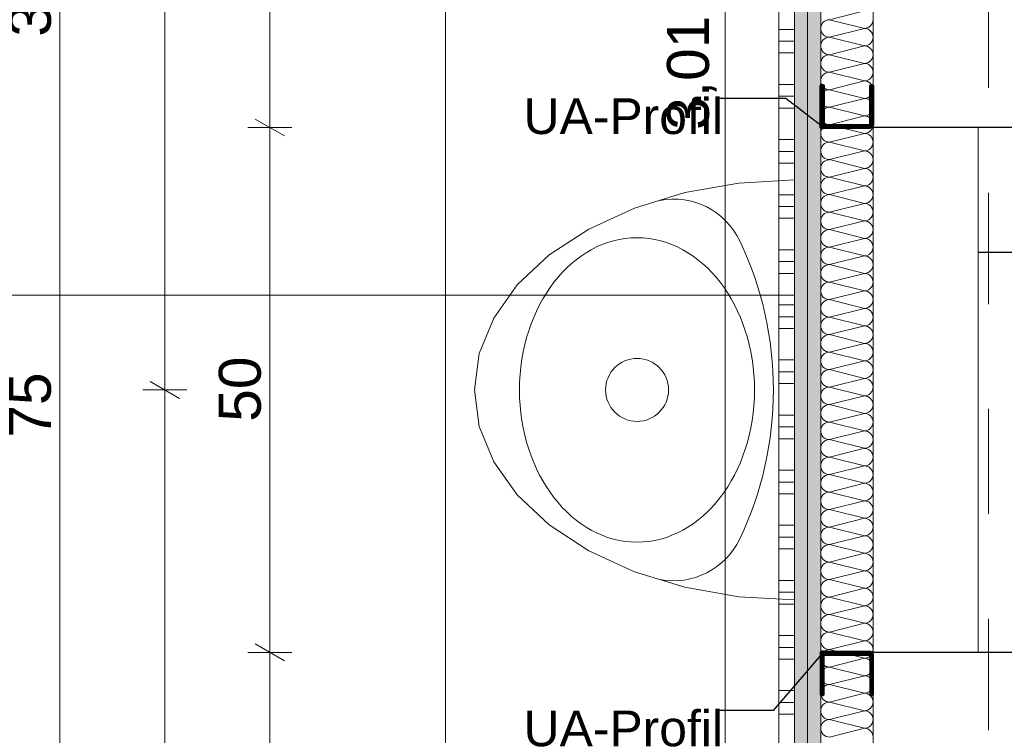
# Model space of a CAD drawing. Header units: metres. Extents: x -3.5 to 65.3, y -10.9 to 16.7.
# Tile 119 of 213: x 42.8 to 43.7, y 1.6 to 2.3. Entities that reach past the tile are written whole.
import ezdxf

# ---------------------------------------------------------------- set-up
doc = ezdxf.new("R2010")
doc.units = ezdxf.units.M
doc.header["$MEASUREMENT"] = 0
for name, pattern in [('DASHED', [0.015, 0.007, -0.008]), ('Strichlinie doppelt', [0.218722, 0.105833, -0.042333, 0.028222, -0.042333]), ('Wipeout_Contour', [1, 0, -1])]:
    doc.linetypes.add(name, pattern=pattern)
for name, color, linetype in [('102 - Bemaßung_ Beschriftung.Detail_ Ausschnitt', 7, 'Continuous'), ('451 - Universal.Achsen Raster', 7, 'Continuous'), ('654 - Abdeckung.Wand Belag', 7, 'Continuous'), ('660 - Unterkonstruktion.Trockenbau', 7, 'Continuous'), ('Neubau_102 - Bemaßung_ Beschriftung.Detail_ Ausschnitt', 7, 'Continuous'), ('Neubau_606 - Struktur.Wand Innen Ausbau', 7, 'Continuous'), ('Neubau_650 - Abdeckung.Fußboden Aufbau', 7, 'Continuous'), ('Neubau_702 - Einrichtung.Möbel Sanitär', 7, 'Continuous'), ('Neubau_802 - HKLSE.Sanitär', 7, 'Continuous')]:
    doc.layers.add(name, color=color, linetype=linetype)
doc.styles.add('ERSTELLTER_STIL_1', font='txt')
doc.dimstyles.new('ERSTELLTER_STIL__1', dxfattribs={"dimtxt": 0.04, "dimasz": 0.02128, "dimexe": 0.18, "dimexo": 0.0625, "dimgap": 0, "dimtad": 1, "dimtih": 1, "dimtoh": 1, "dimzin": 0, "dimdsep": 46, "dimtxsty": 'ERSTELLTER_STIL_1', "dimblk": 'ARROWHEAD_2', "dimblk1": 'ARROWHEAD_2', "dimblk2": 'ARROWHEAD_2', "dimcen": 0.09, "dimse1": 1, "dimse2": 1, "dimclrd": 7, "dimclre": 7, "dimclrt": 7, "dimazin": 0, "dimtfac": 1, "dimtdec": 4, "dimtmove": 0, "dimatfit": 3, "dimfxl": 1, "dimtolj": 1, "dimtzin": 0, "dimarcsym": 0})
doc.dimstyles.new('ERSTELLTER_STIL__2', dxfattribs={"dimtxt": 0.04, "dimasz": 0.02128, "dimexe": 0.18, "dimexo": 0.0625, "dimgap": 0, "dimtad": 1, "dimtih": 1, "dimtoh": 1, "dimzin": 0, "dimdsep": 46, "dimtxsty": 'ERSTELLTER_STIL_1', "dimblk": 'ARROWHEAD_2', "dimblk1": 'ARROWHEAD_2', "dimblk2": 'ARROWHEAD_2', "dimcen": 0.09, "dimse1": 1, "dimse2": 1, "dimclrd": 7, "dimclre": 7, "dimclrt": 7, "dimazin": 0, "dimtfac": 1, "dimtdec": 4, "dimtmove": 2, "dimatfit": 3, "dimfxl": 1, "dimtolj": 1, "dimtzin": 0, "dimarcsym": 0})
doc.dimstyles.new('ERSTELLTER_STIL__3', dxfattribs={"dimtxt": 0.04, "dimasz": 0.02128, "dimexe": 0.18, "dimexo": 0.0625, "dimgap": 0, "dimtad": 1, "dimzin": 0, "dimdsep": 46, "dimtxsty": 'ERSTELLTER_STIL_1', "dimblk": 'ARROWHEAD_2', "dimblk1": 'ARROWHEAD_2', "dimblk2": 'ARROWHEAD_2', "dimcen": 0.09, "dimse1": 1, "dimse2": 1, "dimclrd": 7, "dimclre": 7, "dimclrt": 7, "dimazin": 0, "dimtfac": 1, "dimtdec": 4, "dimtmove": 0, "dimatfit": 3, "dimfxl": 1, "dimtolj": 1, "dimtzin": 0, "dimarcsym": 0})
doc.dimstyles.new('ERSTELLTER_STIL__5', dxfattribs={"dimtxt": 0.04, "dimasz": 0.02128, "dimexe": 0.18, "dimexo": 0.0625, "dimgap": 0, "dimtad": 1, "dimtih": 1, "dimtoh": 1, "dimzin": 0, "dimdsep": 46, "dimtxsty": 'ERSTELLTER_STIL_1', "dimblk": 'ARROWHEAD_2', "dimblk1": 'ARROWHEAD_2', "dimblk2": 'ARROWHEAD_2', "dimcen": 0.09, "dimclrd": 7, "dimclre": 7, "dimclrt": 7, "dimazin": 0, "dimtfac": 1, "dimtdec": 4, "dimtmove": 0, "dimatfit": 3, "dimfxl": 1, "dimtolj": 1, "dimtzin": 0, "dimarcsym": 0})
doc.dimstyles.new('ERSTELLTER_STIL__6', dxfattribs={"dimtxt": 0.04, "dimasz": 0.02128, "dimexe": 0.18, "dimexo": 0.0625, "dimgap": 0, "dimtad": 1, "dimzin": 0, "dimdsep": 46, "dimtxsty": 'ERSTELLTER_STIL_1', "dimblk": 'ARROWHEAD_2', "dimblk1": 'ARROWHEAD_2', "dimblk2": 'ARROWHEAD_2', "dimcen": 0.09, "dimclrd": 7, "dimclre": 7, "dimclrt": 7, "dimazin": 0, "dimtfac": 1, "dimtdec": 4, "dimtmove": 0, "dimatfit": 3, "dimfxl": 1, "dimtolj": 1, "dimtzin": 0, "dimarcsym": 0})
doc.dimstyles.new('ERSTELLTER_STIL__8', dxfattribs={"dimtxt": 0.18, "dimasz": 0.010944, "dimexe": 0.18, "dimexo": 0.0625, "dimgap": 0, "dimtad": 0, "dimtih": 1, "dimtoh": 1, "dimdec": 4, "dimzin": 0, "dimdsep": 46, "dimcen": 0.09, "dimadec": 0, "dimazin": 0, "dimtfac": 1, "dimtdec": 4, "dimtmove": 0, "dimatfit": 3, "dimldrblk": 'ARROWHEAD_11', "dimfxl": 1, "dimtolj": 1, "dimtzin": 0, "dimarcsym": 0})
pattern_1 = [(45, (0, 0), (-0.0070710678, 0.0070710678), [0, -0.01])]

# ---------------------------------------------------------------- blocks, each defined once
blk = doc.blocks.new('*X76')
at = {"layer": 'Neubau_606 - Struktur.Wand Innen Ausbau', "color": 7, "linetype": 'Continuous', "lineweight": 5}
for p, q in [((43.57832, 2.26668), (43.61166, 2.27501)), ((43.57832, 2.26668), (43.61166, 2.25835)), ((43.57832, 2.25001), (43.61166, 2.25835)), ((43.57832, 2.25001), (43.61166, 2.24168)), ((43.57832, 2.23335), (43.61166, 2.24168)), ((43.57832, 2.23335), (43.61166, 2.22501)), ((43.57832, 2.21668), (43.61166, 2.22501)), ((43.57832, 2.21668), (43.61166, 2.20835)), ((43.57832, 2.20001), (43.61166, 2.20835)), ((43.57832, 2.20001), (43.61166, 2.19168)), ((43.57832, 2.18335), (43.61166, 2.19168)), ((43.57832, 2.18335), (43.61166, 2.17501)), ((43.57832, 2.16668), (43.61166, 2.17501)), ((43.57832, 2.16668), (43.61166, 2.15835)), ((43.57832, 2.15001), (43.61166, 2.15835)), ((43.57832, 2.15001), (43.61166, 2.14168)), ((43.57832, 2.13335), (43.61166, 2.14168)), ((43.57832, 2.13335), (43.61166, 2.12501)), ((43.57832, 2.11668), (43.61166, 2.12501)), ((43.57832, 2.11668), (43.61166, 2.10835)), ((43.57832, 2.10001), (43.61166, 2.10835)), ((43.57832, 2.10001), (43.61166, 2.09168)), ((43.57832, 2.08335), (43.61166, 2.09168)), ((43.57832, 2.08335), (43.61166, 2.07501)), ((43.57832, 2.06668), (43.61166, 2.07501)), ((43.57832, 2.06668), (43.61166, 2.05835)), ((43.57832, 2.05001), (43.61166, 2.05835)), ((43.57832, 2.05001), (43.61166, 2.04168)), ((43.57832, 2.03335), (43.61166, 2.04168)), ((43.57832, 2.03335), (43.61166, 2.02501)), ((43.57832, 2.01668), (43.61166, 2.02501)), ((43.57832, 2.01668), (43.61166, 2.00835)), ((43.57832, 2.00001), (43.61166, 2.00835)), ((43.57832, 2.00001), (43.61166, 1.99168)), ((43.57832, 1.98335), (43.61166, 1.99168)), ((43.57832, 1.98335), (43.61166, 1.97501)), ((43.57832, 1.96668), (43.61166, 1.97501)), ((43.57832, 1.96668), (43.61166, 1.95835)), ((43.57832, 1.95001), (43.61166, 1.95835)), ((43.57832, 1.95001), (43.61166, 1.94168)), ((43.57832, 1.93335), (43.61166, 1.94168)), ((43.57832, 1.93335), (43.61166, 1.92501)), ((43.57832, 1.91668), (43.61166, 1.92501)), ((43.57832, 1.91668), (43.61166, 1.90835)), ((43.57832, 1.90001), (43.61166, 1.90835)), ((43.57832, 1.90001), (43.61166, 1.89168)), ((43.57832, 1.88335), (43.61166, 1.89168)), ((43.57832, 1.88335), (43.61166, 1.87501)), ((43.57832, 1.86668), (43.61166, 1.87501)), ((43.57832, 1.86668), (43.61166, 1.85835)), ((43.57832, 1.85001), (43.61166, 1.85835)), ((43.57832, 1.85001), (43.61166, 1.84168)), ((43.57832, 1.83335), (43.61166, 1.84168)), ((43.57832, 1.83335), (43.61166, 1.82501)), ((43.57832, 1.81668), (43.61166, 1.82501)), ((43.57832, 1.81668), (43.61166, 1.80835)), ((43.57832, 1.80001), (43.61166, 1.80835)), ((43.57832, 1.80001), (43.61166, 1.79168)), ((43.57832, 1.78335), (43.61166, 1.79168)), ((43.57832, 1.78335), (43.61166, 1.77501)), ((43.57832, 1.76668), (43.61166, 1.77501)), ((43.57832, 1.76668), (43.61166, 1.75835)), ((43.57832, 1.75001), (43.61166, 1.75835)), ((43.57832, 1.75001), (43.61166, 1.74168)), ((43.57832, 1.73335), (43.61166, 1.74168)), ((43.57832, 1.73335), (43.61166, 1.72501)), ((43.57832, 1.71668), (43.61166, 1.72501)), ((43.57832, 1.71668), (43.61166, 1.70835)), ((43.57832, 1.70001), (43.61166, 1.70835)), ((43.57832, 1.70001), (43.61166, 1.69168)), ((43.57832, 1.68335), (43.61166, 1.69168)), ((43.57832, 1.68335), (43.61166, 1.67501)), ((43.57832, 1.66668), (43.61166, 1.67501)), ((43.57832, 1.66668), (43.61166, 1.65835)), ((43.57832, 1.65001), (43.61166, 1.65835)), ((43.57832, 1.65001), (43.61166, 1.64168)), ((43.57832, 1.63335), (43.61166, 1.64168)), ((43.57832, 1.63335), (43.61166, 1.62501)), ((43.57832, 1.61668), (43.61166, 1.62501)), ((43.57832, 1.61668), (43.61166, 1.60835)), ((43.57832, 1.60001), (43.61166, 1.60835)), ((43.57832, 1.60001), (43.61166, 1.59168)), ((43.57832, 1.58335), (43.61166, 1.59168))]:
    blk.add_line(p, q, dxfattribs=at)
for centre, start, end in [((43.57832, 2.25835), 90.00002, 180.00002), ((43.61166, 2.26668), 270.00002, 0.00002), ((43.57832, 2.25835), 180.00002, 270.00002), ((43.61166, 2.25001), 0.00002, 90.00002), ((43.57832, 2.24168), 90.00002, 180.00002), ((43.61166, 2.25001), 270.00002, 0.00002), ((43.57832, 2.24168), 180.00002, 270.00002), ((43.57832, 2.22501), 90.00002, 180.00002), ((43.61166, 2.23335), 0.00002, 90.00002), ((43.61166, 2.23335), 270.00002, 0.00002), ((43.57832, 2.22501), 180.00002, 270.00002), ((43.61166, 2.21668), 0.00002, 90.00002), ((43.57832, 2.20835), 90.00002, 180.00002), ((43.61166, 2.21668), 270.00002, 0.00002), ((43.57832, 2.20835), 180.00002, 270.00002), ((43.61166, 2.20001), 0.00002, 90.00002), ((43.57832, 2.19168), 90.00002, 180.00002), ((43.61166, 2.20001), 270.00002, 0.00002), ((43.57832, 2.19168), 180.00002, 270.00002), ((43.61166, 2.18335), 0.00002, 90.00002), ((43.57832, 2.17501), 90.00002, 180.00002), ((43.61166, 2.18335), 270.00002, 0.00002), ((43.57832, 2.17501), 180.00002, 270.00002), ((43.61166, 2.16668), 0.00002, 90.00002), ((43.57832, 2.15835), 90.00002, 180.00002), ((43.57832, 2.15835), 180.00002, 270.00002), ((43.61166, 2.16668), 270.00002, 0.00002), ((43.61166, 2.15001), 0.00002, 90.00002), ((43.57832, 2.14168), 90.00002, 180.00002), ((43.61166, 2.15001), 270.00002, 0.00002), ((43.57832, 2.14168), 180.00002, 270.00002), ((43.61166, 2.13335), 0.00002, 90.00002), ((43.57832, 2.12501), 90.00002, 180.00002), ((43.61166, 2.13335), 270.00002, 0.00002), ((43.57832, 2.12501), 180.00002, 270.00002), ((43.61166, 2.11668), 0.00002, 90.00002), ((43.57832, 2.10835), 90.00002, 180.00002), ((43.61166, 2.11668), 270.00002, 0.00002), ((43.57832, 2.10835), 180.00002, 270.00002), ((43.61166, 2.10001), 0.00002, 90.00002), ((43.57832, 2.09168), 90.00002, 180.00002), ((43.61166, 2.10001), 270.00002, 0.00002), ((43.57832, 2.09168), 180.00002, 270.00002), ((43.57832, 2.07501), 90.00002, 180.00002), ((43.61166, 2.08335), 0.00002, 90.00002), ((43.61166, 2.08335), 270.00002, 0.00002), ((43.57832, 2.07501), 180.00002, 270.00002), ((43.61166, 2.06668), 0.00002, 90.00002), ((43.57832, 2.05835), 90.00002, 180.00002), ((43.61166, 2.06668), 270.00002, 0.00002), ((43.57832, 2.05835), 180.00002, 270.00002), ((43.61166, 2.05001), 0.00002, 90.00002), ((43.57832, 2.04168), 90.00002, 180.00002), ((43.61166, 2.05001), 270.00002, 0.00002), ((43.57832, 2.04168), 180.00002, 270.00002), ((43.61166, 2.03335), 0.00002, 90.00002), ((43.57832, 2.02501), 90.00002, 180.00002), ((43.61166, 2.03335), 270.00002, 0.00002), ((43.57832, 2.02501), 180.00002, 270.00002), ((43.61166, 2.01668), 0.00002, 90.00002), ((43.57832, 2.00835), 90.00002, 180.00002), ((43.57832, 2.00835), 180.00002, 270.00002), ((43.61166, 2.01668), 270.00002, 0.00002), ((43.61166, 2.00001), 0.00002, 90.00002), ((43.57832, 1.99168), 90.00002, 180.00002), ((43.61166, 2.00001), 270.00002, 0.00002), ((43.57832, 1.99168), 180.00002, 270.00002), ((43.61166, 1.98335), 0.00002, 90.00002), ((43.57832, 1.97501), 90.00002, 180.00002), ((43.61166, 1.98335), 270.00002, 0.00002), ((43.57832, 1.97501), 180.00002, 270.00002), ((43.61166, 1.96668), 0.00002, 90.00002), ((43.57832, 1.95835), 90.00002, 180.00002), ((43.61166, 1.96668), 270.00002, 0.00002), ((43.57832, 1.95835), 180.00002, 270.00002), ((43.61166, 1.95001), 0.00002, 90.00002), ((43.57832, 1.94168), 90.00002, 180.00002), ((43.61166, 1.95001), 270.00002, 0.00002), ((43.57832, 1.94168), 180.00002, 270.00002), ((43.57832, 1.92501), 90.00002, 180.00002), ((43.61166, 1.93335), 0.00002, 90.00002), ((43.61166, 1.93335), 270.00002, 0.00002), ((43.57832, 1.92501), 180.00002, 270.00002), ((43.61166, 1.91668), 0.00002, 90.00002), ((43.57832, 1.90835), 90.00002, 180.00002), ((43.61166, 1.91668), 270.00002, 0.00002), ((43.57832, 1.90835), 180.00002, 270.00002), ((43.61166, 1.90001), 0.00002, 90.00002), ((43.57832, 1.89168), 90.00002, 180.00002), ((43.61166, 1.90001), 270.00002, 0.00002), ((43.57832, 1.89168), 180.00002, 270.00002), ((43.61166, 1.88335), 0.00002, 90.00002), ((43.57832, 1.87501), 90.00002, 180.00002), ((43.61166, 1.88335), 270.00002, 0.00002), ((43.57832, 1.87501), 180.00002, 270.00002), ((43.61166, 1.86668), 0.00002, 90.00002), ((43.57832, 1.85835), 90.00002, 180.00002), ((43.57832, 1.85835), 180.00002, 270.00002), ((43.61166, 1.86668), 270.00002, 0.00002), ((43.61166, 1.85001), 0.00002, 90.00002), ((43.57832, 1.84168), 90.00002, 180.00002), ((43.61166, 1.85001), 270.00002, 0.00002), ((43.57832, 1.84168), 180.00002, 270.00002), ((43.61166, 1.83335), 0.00002, 90.00002), ((43.57832, 1.82501), 90.00002, 180.00002), ((43.61166, 1.83335), 270.00002, 0.00002), ((43.57832, 1.82501), 180.00002, 270.00002), ((43.61166, 1.81668), 0.00002, 90.00002), ((43.57832, 1.80835), 90.00002, 180.00002), ((43.61166, 1.81668), 270.00002, 0.00002), ((43.57832, 1.80835), 180.00002, 270.00002), ((43.61166, 1.80001), 0.00002, 90.00002), ((43.57832, 1.79168), 90.00002, 180.00002), ((43.61166, 1.80001), 270.00002, 0.00002), ((43.57832, 1.79168), 180.00002, 270.00002), ((43.57832, 1.77501), 90.00002, 180.00002), ((43.61166, 1.78335), 0.00002, 90.00002), ((43.61166, 1.78335), 270.00002, 0.00002), ((43.57832, 1.77501), 180.00002, 270.00002), ((43.61166, 1.76668), 0.00002, 90.00002), ((43.57832, 1.75835), 90.00002, 180.00002), ((43.61166, 1.76668), 270.00002, 0.00002), ((43.57832, 1.75835), 180.00002, 270.00002), ((43.61166, 1.75001), 0.00002, 90.00002), ((43.57832, 1.74168), 90.00002, 180.00002), ((43.61166, 1.75001), 270.00002, 0.00002), ((43.57832, 1.74168), 180.00002, 270.00002), ((43.61166, 1.73335), 0.00002, 90.00002), ((43.57832, 1.72501), 90.00002, 180.00002), ((43.61166, 1.73335), 270.00002, 0.00002), ((43.57832, 1.72501), 180.00002, 270.00002), ((43.61166, 1.71668), 0.00002, 90.00002), ((43.57832, 1.70835), 90.00002, 180.00002), ((43.57832, 1.70835), 180.00002, 270.00002), ((43.61166, 1.71668), 270.00002, 0.00002), ((43.61166, 1.70001), 0.00002, 90.00002), ((43.57832, 1.69168), 90.00002, 180.00002), ((43.61166, 1.70001), 270.00002, 0.00002), ((43.57832, 1.69168), 180.00002, 270.00002), ((43.61166, 1.68335), 0.00002, 90.00002), ((43.57832, 1.67501), 90.00002, 180.00002), ((43.61166, 1.68335), 270.00002, 0.00002), ((43.57832, 1.67501), 180.00002, 270.00002), ((43.61166, 1.66668), 0.00002, 90.00002), ((43.57832, 1.65835), 90.00002, 180.00002), ((43.61166, 1.66668), 270.00002, 0.00002), ((43.57832, 1.65835), 180.00002, 270.00002), ((43.61166, 1.65001), 0.00002, 90.00002), ((43.57832, 1.64168), 90.00002, 180.00002), ((43.61166, 1.65001), 270.00002, 0.00002), ((43.57832, 1.64168), 180.00002, 270.00002), ((43.57832, 1.62501), 90.00002, 180.00002), ((43.61166, 1.63335), 0.00002, 90.00002), ((43.61166, 1.63335), 270.00002, 0.00002), ((43.57832, 1.62501), 180.00002, 270.00002), ((43.61166, 1.61668), 0.00002, 90.00002), ((43.57832, 1.60835), 90.00002, 180.00002), ((43.61166, 1.61668), 270.00002, 0.00002), ((43.57832, 1.60835), 180.00002, 270.00002), ((43.61166, 1.60001), 0.00002, 90.00002), ((43.57832, 1.59168), 90.00002, 180.00002), ((43.61166, 1.60001), 270.00002, 0.00002), ((43.57832, 1.59168), 180.00002, 270.00002), ((43.61166, 1.58335), 0.00002, 90.00002)]:
    blk.add_arc(centre, 0.00833, start, end, dxfattribs=at)
blk = doc.blocks.new('*X105')
at = {"layer": '654 - Abdeckung.Wand Belag', "color": 7, "linetype": 'Continuous', "lineweight": 5}
for p, q in [((43.52999, 2.2575), (43.54499, 2.2575)), ((43.52999, 2.24625), (43.54499, 2.24625)), ((43.52999, 2.235), (43.54499, 2.235)), ((43.52999, 2.205), (43.54499, 2.205)), ((43.52999, 2.19375), (43.54499, 2.19375)), ((43.52999, 2.1825), (43.54499, 2.1825)), ((43.52999, 2.1525), (43.54499, 2.1525)), ((43.52999, 2.14125), (43.54499, 2.14125)), ((43.52999, 2.13), (43.54499, 2.13)), ((43.52999, 2.1), (43.54499, 2.1)), ((43.52999, 2.08875), (43.54499, 2.08875)), ((43.52999, 2.0775), (43.54499, 2.0775)), ((43.52999, 2.0475), (43.54499, 2.0475)), ((43.52999, 2.03625), (43.54499, 2.03625)), ((43.52999, 2.025), (43.54499, 2.025)), ((43.52999, 1.995), (43.54499, 1.995)), ((43.52999, 1.98375), (43.54499, 1.98375)), ((43.52999, 1.9725), (43.54499, 1.9725)), ((43.52999, 1.9425), (43.54499, 1.9425)), ((43.52999, 1.93125), (43.54499, 1.93125)), ((43.52999, 1.92), (43.54499, 1.92)), ((43.52999, 1.89), (43.54499, 1.89)), ((43.52999, 1.87875), (43.54499, 1.87875)), ((43.52999, 1.8675), (43.54499, 1.8675)), ((43.52999, 1.8375), (43.54499, 1.8375)), ((43.52999, 1.82625), (43.54499, 1.82625)), ((43.52999, 1.815), (43.54499, 1.815)), ((43.52999, 1.785), (43.54499, 1.785)), ((43.52999, 1.77375), (43.54499, 1.77375)), ((43.52999, 1.7625), (43.54499, 1.7625)), ((43.52999, 1.7325), (43.54499, 1.7325)), ((43.52999, 1.72125), (43.54499, 1.72125)), ((43.52999, 1.71), (43.54499, 1.71)), ((43.52999, 1.68), (43.54499, 1.68)), ((43.52999, 1.66875), (43.54499, 1.66875)), ((43.52999, 1.6575), (43.54499, 1.6575)), ((43.52999, 1.6275), (43.54499, 1.6275)), ((43.52999, 1.61625), (43.54499, 1.61625)), ((43.52999, 1.605), (43.54499, 1.605))]:
    blk.add_line(p, q, dxfattribs=at)
blk = doc.blocks.new('*D192')
at = {"layer": '102 - Bemaßung_ Beschriftung.Detail_ Ausschnitt', "color": 7, "linetype": 'Continuous', "lineweight": 5}
for p, q in [((41.88498, 1.0763), (41.88498, 1.1183)), ((41.89307, 1.1113), (41.8769, 1.0833)), ((43.55307, 1.1113), (43.53691, 1.0833)), ((41.88498, 1.0973), (43.54499, 1.0973))]:
    blk.add_line(p, q, dxfattribs=at)
at = {"layer": '102 - Bemaßung_ Beschriftung.Detail_ Ausschnitt', "color": 7, "lineweight": 5, "insert": (42.42711, 1.1053), "char_height": 0.04, "attachment_point": 7, "style": 'ERSTELLTER_STIL_1'}
blk.add_mtext('\\A1;{\\pql;\\fArial|b0|i0|c0|p38;1,66}', dxfattribs=at)
blk = doc.blocks.new('ARROWHEAD_2')
at = {"color": 0, "linetype": 'Continuous', "lineweight": 0}
for p, q in [((-0.378, -0.655), (0.378, 0.655)), ((0, 0), (-1, 0))]:
    blk.add_line(p, q, dxfattribs=at)
blk = doc.blocks.new('*D291')
at = {"layer": '102 - Bemaßung_ Beschriftung.Detail_ Ausschnitt', "color": 7, "linetype": 'Continuous', "lineweight": 5}
for p, q in [((42.93099, 1.92208), (42.95899, 1.90591)), ((42.96599, 1.914), (42.92399, 1.914)), ((42.94499, 1.134), (42.94499, 1.914)), ((42.93099, 1.14208), (42.95899, 1.12592)), ((42.96599, 1.134), (42.92399, 1.134))]:
    blk.add_line(p, q, dxfattribs=at)
at = {"layer": '102 - Bemaßung_ Beschriftung.Detail_ Ausschnitt', "color": 7, "lineweight": 5, "insert": (42.93699, 1.49364), "char_height": 0.04, "attachment_point": 7, "rotation": 90, "style": 'ERSTELLTER_STIL_1'}
blk.add_mtext('\\A1;{\\pql;\\fArial|b0|i0|c0|p38;78}', dxfattribs=at)
blk = doc.blocks.new('*D292')
at = {"layer": '102 - Bemaßung_ Beschriftung.Detail_ Ausschnitt', "color": 7, "linetype": 'Continuous', "lineweight": 5}
for p, q in [((42.96599, 2.694), (42.92399, 2.694)), ((42.93099, 2.70209), (42.95899, 2.68592)), ((42.94499, 1.914), (42.94499, 2.694)), ((42.93099, 1.92208), (42.95899, 1.90591)), ((42.96599, 1.914), (42.92399, 1.914))]:
    blk.add_line(p, q, dxfattribs=at)
at = {"layer": '102 - Bemaßung_ Beschriftung.Detail_ Ausschnitt', "color": 7, "lineweight": 5, "insert": (42.93699, 2.27365), "char_height": 0.04, "attachment_point": 7, "rotation": 90, "style": 'ERSTELLTER_STIL_1'}
blk.add_mtext('\\A1;{\\pql;\\fArial|b0|i0|c0|p38;78}', dxfattribs=at)
blk = doc.blocks.new('*D299')
at = {"layer": '102 - Bemaßung_ Beschriftung.Detail_ Ausschnitt', "color": 7, "linetype": 'Continuous', "lineweight": 5}
for p, q in [((43.03099, 1.67208), (43.05899, 1.65591)), ((43.06599, 1.664), (43.02399, 1.664)), ((43.04499, 1.384), (43.04499, 1.664)), ((43.03099, 1.39208), (43.05899, 1.37592)), ((43.06599, 1.384), (43.02399, 1.384))]:
    blk.add_line(p, q, dxfattribs=at)
at = {"layer": '102 - Bemaßung_ Beschriftung.Detail_ Ausschnitt', "color": 7, "lineweight": 5, "insert": (43.03699, 1.49364), "char_height": 0.04, "attachment_point": 7, "rotation": 90, "style": 'ERSTELLTER_STIL_1'}
blk.add_mtext('\\A1;{\\pql;\\fArial|b0|i0|c0|p38;28}', dxfattribs=at)
blk = doc.blocks.new('*D300')
at = {"layer": '102 - Bemaßung_ Beschriftung.Detail_ Ausschnitt', "color": 7, "linetype": 'Continuous', "lineweight": 5}
for p, q in [((43.03099, 2.17208), (43.05899, 2.15591)), ((43.06599, 2.164), (43.02399, 2.164)), ((43.04499, 1.664), (43.04499, 2.164)), ((43.03099, 1.67208), (43.05899, 1.65591)), ((43.06599, 1.664), (43.02399, 1.664))]:
    blk.add_line(p, q, dxfattribs=at)
at = {"layer": '102 - Bemaßung_ Beschriftung.Detail_ Ausschnitt', "color": 7, "lineweight": 5, "insert": (43.03699, 1.88364), "char_height": 0.04, "attachment_point": 7, "rotation": 90, "style": 'ERSTELLTER_STIL_1'}
blk.add_mtext('\\A1;{\\pql;\\fArial|b0|i0|c0|p38;50}', dxfattribs=at)
blk = doc.blocks.new('*D301')
at = {"layer": '102 - Bemaßung_ Beschriftung.Detail_ Ausschnitt', "color": 7, "linetype": 'Continuous', "lineweight": 5}
for p, q in [((43.03099, 2.45209), (43.05899, 2.43592)), ((43.06599, 2.444), (43.02399, 2.444)), ((43.04499, 2.164), (43.04499, 2.444)), ((43.03099, 2.17208), (43.05899, 2.15591)), ((43.06599, 2.164), (43.02399, 2.164))]:
    blk.add_line(p, q, dxfattribs=at)
at = {"layer": '102 - Bemaßung_ Beschriftung.Detail_ Ausschnitt', "color": 7, "lineweight": 5, "insert": (43.03699, 2.27365), "char_height": 0.04, "attachment_point": 7, "rotation": 90, "style": 'ERSTELLTER_STIL_1'}
blk.add_mtext('\\A1;{\\pql;\\fArial|b0|i0|c0|p38;28}', dxfattribs=at)
blk = doc.blocks.new('*D306')
at = {"layer": '102 - Bemaßung_ Beschriftung.Detail_ Ausschnitt', "color": 7, "linetype": 'Continuous', "lineweight": 5}
for p, q in [((42.83099, 2.29708), (42.85899, 2.28092)), ((42.86599, 2.289), (42.82399, 2.289)), ((42.84499, 1.539), (42.84499, 2.289)), ((42.86599, 1.539), (42.82399, 1.539)), ((42.83099, 1.54708), (42.85899, 1.53092))]:
    blk.add_line(p, q, dxfattribs=at)
at = {"layer": '102 - Bemaßung_ Beschriftung.Detail_ Ausschnitt', "color": 7, "lineweight": 5, "char_height": 0.04, "attachment_point": 7, "rotation": 90, "style": 'ERSTELLTER_STIL_1'}
for s, insert in [('\\A1;{\\pql;\\fArial|b0|i0|c0|p38;3}', (42.83699, 2.25055)), ('\\A1;{\\pql;\\fArial|b0|i0|c0|p38;75}', (42.83699, 1.86847))]:
    blk.add_mtext(s, dxfattribs=dict(at, insert=insert))
blk = doc.blocks.new('*D307')
at = {"layer": '102 - Bemaßung_ Beschriftung.Detail_ Ausschnitt', "color": 7, "linetype": 'Continuous', "lineweight": 5}
for p, q in [((42.83099, 2.32708), (42.85899, 2.31092)), ((42.86599, 2.319), (42.82399, 2.319)), ((42.84499, 2.289), (42.84499, 2.319)), ((42.83099, 2.29708), (42.85899, 2.28092)), ((42.86599, 2.289), (42.82399, 2.289))]:
    blk.add_line(p, q, dxfattribs=at)
blk = doc.blocks.new('*D398')
at = {"layer": '102 - Bemaßung_ Beschriftung.Detail_ Ausschnitt', "color": 7, "linetype": 'Continuous', "lineweight": 5}
for p, q in [((42.60998, 0.9763), (42.60998, 1.0183)), ((43.212, 0.9763), (43.212, 1.0183)), ((42.61806, 1.0113), (42.6019, 0.9833)), ((43.22008, 1.0113), (43.20391, 0.9833)), ((42.60998, 0.9973), (43.212, 0.9973))]:
    blk.add_line(p, q, dxfattribs=at)
at = {"layer": '102 - Bemaßung_ Beschriftung.Detail_ Ausschnitt', "color": 7, "lineweight": 5, "insert": (42.87062, 1.00464), "char_height": 0.04, "attachment_point": 7, "style": 'ERSTELLTER_STIL_1'}
blk.add_mtext('\\A1;{\\pql;\\fArial|b0|i0|c0|p38;60\\fArial|b0|i0|c0|p38;\\A1{\\H.66x;\\S2^  ;}}', dxfattribs=at)
blk = doc.blocks.new('*D399')
at = {"layer": '102 - Bemaßung_ Beschriftung.Detail_ Ausschnitt', "color": 7, "linetype": 'Continuous', "lineweight": 5}
for p, q in [((43.212, 0.9763), (43.212, 1.0183)), ((43.54499, 0.9763), (43.54499, 1.0183)), ((43.22008, 1.0113), (43.20391, 0.9833)), ((43.53691, 0.9833), (43.55307, 1.0113)), ((43.212, 0.9973), (43.54499, 0.9973)), ((43.54499, 0.9973), (43.55868, 0.9973))]:
    blk.add_line(p, q, dxfattribs=at)
at = {"layer": '102 - Bemaßung_ Beschriftung.Detail_ Ausschnitt', "color": 7, "lineweight": 5, "insert": (43.33812, 1.00461), "char_height": 0.04, "attachment_point": 7, "style": 'ERSTELLTER_STIL_1'}
blk.add_mtext('\\A1;{\\pql;\\fArial|b0|i0|c0|p38;33\\fArial|b0|i0|c0|p38;\\A1{\\H.66x;\\S3^  ;}}', dxfattribs=at)
blk = doc.blocks.new('*D429')
at = {"layer": '102 - Bemaßung_ Beschriftung.Detail_ Ausschnitt', "color": 7, "linetype": 'Continuous', "lineweight": 5}
for p, q in [((43.61999, 0.89985), (43.61999, 0.94185)), ((43.74499, 0.78498), (43.74499, 0.94185)), ((43.62807, 0.93485), (43.61191, 0.90685)), ((43.75307, 0.93485), (43.73691, 0.90685)), ((43.6063, 0.92085), (43.61999, 0.92085)), ((43.61999, 0.92085), (43.74499, 0.92085))]:
    blk.add_line(p, q, dxfattribs=at)
at = {"layer": '102 - Bemaßung_ Beschriftung.Detail_ Ausschnitt', "color": 7, "lineweight": 5, "insert": (43.64212, 0.92842), "char_height": 0.04, "attachment_point": 7, "style": 'ERSTELLTER_STIL_1'}
blk.add_mtext('\\A1;{\\pql;\\fArial|b0|i0|c0|p38;12\\fArial|b0|i0|c0|p38;\\A1{\\H.66x;\\S5^  ;}}', dxfattribs=at)
blk = doc.blocks.new('*D449')
at = {"layer": '102 - Bemaßung_ Beschriftung.Detail_ Ausschnitt', "color": 7, "linetype": 'Continuous', "lineweight": 5}
for p, q in [((40.165, 3.37988), (40.165, 3.42188)), ((40.17308, 3.41488), (40.15692, 3.38688)), ((43.55307, 3.41488), (43.53691, 3.38688)), ((40.15131, 3.40088), (40.165, 3.40088)), ((40.165, 3.40088), (43.54499, 3.40088))]:
    blk.add_line(p, q, dxfattribs=at)
at = {"color": 254, "linetype": 'Wipeout_Contour', "lineweight": 0, "ltscale": 167.992442}
blk.add_wipeout([(41.79428, 3.40138), (41.9157, 3.40138), (41.9157, 3.45638), (41.79428, 3.45638)], dxfattribs=at).dxf.layer = '102 - Bemaßung_ Beschriftung.Detail_ Ausschnitt'
at = {"layer": '102 - Bemaßung_ Beschriftung.Detail_ Ausschnitt', "color": 7, "lineweight": 5, "insert": (41.80178, 3.40888), "char_height": 0.04, "attachment_point": 7, "style": 'ERSTELLTER_STIL_1'}
blk.add_mtext('\\A1;{\\pql;\\fArial|b0|i0|c0|p38;3,38}', dxfattribs=at)
blk = doc.blocks.new('*D450')
at = {"layer": '102 - Bemaßung_ Beschriftung.Detail_ Ausschnitt', "color": 7, "linetype": 'Continuous', "lineweight": 5}
for p, q in [((43.96499, 3.37988), (43.96499, 3.72)), ((43.54499, 3.37988), (43.54499, 3.42188)), ((43.55307, 3.41488), (43.53691, 3.38688)), ((43.97307, 3.41488), (43.95691, 3.38688)), ((40.165, 3.40088), (43.54499, 3.40088)), ((43.54499, 3.40088), (43.96499, 3.40088))]:
    blk.add_line(p, q, dxfattribs=at)
at = {"color": 254, "linetype": 'Wipeout_Contour', "lineweight": 0, "ltscale": 175.56774}
blk.add_wipeout([(43.71713, 3.40138), (43.79284, 3.40138), (43.79284, 3.45638), (43.71713, 3.45638)], dxfattribs=at).dxf.layer = '102 - Bemaßung_ Beschriftung.Detail_ Ausschnitt'
at = {"layer": '102 - Bemaßung_ Beschriftung.Detail_ Ausschnitt', "color": 7, "lineweight": 5, "insert": (43.72463, 3.40888), "char_height": 0.04, "attachment_point": 7, "style": 'ERSTELLTER_STIL_1'}
blk.add_mtext('\\A1;{\\pql;\\fArial|b0|i0|c0|p38;42}', dxfattribs=at)
blk = doc.blocks.new('*D453')
at = {"layer": '102 - Bemaßung_ Beschriftung.Detail_ Ausschnitt', "color": 7, "linetype": 'Continuous', "lineweight": 5}
for p, q in [((43.46496, 3.72808), (43.49296, 3.71192)), ((43.96499, 3.72), (43.45796, 3.72)), ((43.47896, 0.70998), (43.47896, 3.72)), ((43.46496, 0.71807), (43.49296, 0.7019)), ((43.72999, 0.70998), (43.45796, 0.70998)), ((43.47896, 0.24998), (43.47896, 0.70998))]:
    blk.add_line(p, q, dxfattribs=at)
at = {"color": 254, "linetype": 'Wipeout_Contour', "lineweight": 0, "ltscale": 174.040959}
blk.add_wipeout([(43.47846, 2.15428), (43.47846, 2.2757), (43.42346, 2.2757), (43.42346, 2.15428)], dxfattribs=at).dxf.layer = '102 - Bemaßung_ Beschriftung.Detail_ Ausschnitt'
at = {"layer": '102 - Bemaßung_ Beschriftung.Detail_ Ausschnitt', "color": 7, "lineweight": 5, "insert": (43.47096, 2.16178), "char_height": 0.04, "attachment_point": 7, "rotation": 90, "style": 'ERSTELLTER_STIL_1'}
blk.add_mtext('\\A1;{\\pql;\\fArial|b0|i0|c0|p38;3,01}', dxfattribs=at)
blk = doc.blocks.new('ARROWHEAD_11')
at = {"color": 0, "linetype": 'Continuous', "lineweight": 0}
blk.add_line((0, 0), (-1, 0), dxfattribs=at)
at = {"color": 0, "linetype": 'Continuous', "lineweight": 0, "const_width": 0.25, "flags": 128}
blk.add_lwpolyline([(-0.125, 0, 1), (0.125, 0, 1)], format="xyb", close=True, dxfattribs=at)

msp = doc.modelspace()

# ---------------------------------------------------------------- hatches: boundary and pattern name
at = {"layer": 'Neubau_606 - Struktur.Wand Innen Ausbau', "linetype": 'Continuous', "lineweight": 0, "true_color": 0x000000}
h = msp.add_hatch(dxfattribs=at)
h.set_pattern_fill('Gips_0001', color=18, style=0, pattern_type=2)
h.set_pattern_definition(pattern_1)
h.paths.add_polyline_path([(43.54499, 4.0475), (43.54499, 0.255), (43.55749, 0.255), (43.55749, 4.0475)])
h = msp.add_hatch(dxfattribs=at)
h.set_pattern_fill('Gips_0001', color=18, style=0, pattern_type=2)
h.set_pattern_definition(pattern_1)
h.paths.add_polyline_path([(43.56999, 4.035), (43.55749, 4.035), (43.55749, 0.255), (43.56999, 0.255)])
at = {"layer": 'Neubau_650 - Abdeckung.Fußboden Aufbau', "linetype": 'Continuous', "lineweight": 13, "true_color": 0xafafaf}
h = msp.add_hatch(dxfattribs=at)
h.set_pattern_fill('Raster_60x60_Fuge_2mm_0001', color=253, style=0, pattern_type=2)
h.set_pattern_definition([(0, (42.61, 3.81), (0, 0.602), []), (90, (42.61, 3.81), (-0.602, 0), [])])
h.paths.add_polyline_path([(42.32499, 3.81), (40.41499, 3.81), (40.41499, 0.255), (43.54499, 0.255), (43.54499, 0.33, -0.414214), (43.49499, 0.28, -0.414214), (43.44499, 0.33, -0.414214), (43.39499, 0.28, -0.414214), (43.34499, 0.33, -0.414214), (43.39499, 0.38, -0.414214), (43.44499, 0.33, -0.414214), (43.49499, 0.38, -0.414214), (43.54499, 0.33), (43.54499, 3.81), (43.20999, 3.81), (43.20999, 3.935), (42.32499, 3.935)])

# ---------------------------------------------------------------- linework, layer by layer
at = {"layer": '654 - Abdeckung.Wand Belag', "color": 7, "linetype": 'Continuous', "lineweight": 5, "flags": 128}
for points in [[(43.52999, 3.795), (43.52999, 0.27)], [(43.54499, 0.255), (43.54499, 3.795)]]:
    msp.add_lwpolyline(points, dxfattribs=at)
at = {"layer": 'Neubau_606 - Struktur.Wand Innen Ausbau', "color": 1, "linetype": 'Continuous', "lineweight": 5}
for p, q in [((43.55749, 4.035), (43.55749, 0.255)), ((43.56999, 3.985), (43.56999, 0.70998))]:
    msp.add_line(p, q, dxfattribs=at)
at = {"layer": 'Neubau_606 - Struktur.Wand Innen Ausbau', "color": 1, "linetype": 'Continuous', "lineweight": 5, "flags": 128}
for points in [[(43.61999, 0.70998), (43.61999, 3.985)], [(43.54499, 3.81), (43.54499, 0.255)]]:
    msp.add_lwpolyline(points, dxfattribs=at)
at = {"layer": 'Neubau_650 - Abdeckung.Fußboden Aufbau', "color": 1, "linetype": 'Continuous', "lineweight": 13, "flags": 128}
msp.add_lwpolyline([(43.20999, 3.935), (43.20999, 3.81), (43.54499, 3.81), (43.54499, 0.33019)], dxfattribs=at)
at = {"layer": 'Neubau_702 - Einrichtung.Möbel Sanitär', "color": 1, "linetype": 'Continuous', "lineweight": 9, "flags": 128}
msp.add_lwpolyline([(43.54499, 1.71399), (43.49203, 1.71703), (43.44067, 1.72606), (43.39249, 1.74079), (43.34894, 1.76079), (43.31135, 1.78544), (43.28085, 1.814), (43.25839, 1.84559), (43.24463, 1.87927), (43.23999, 1.914), (43.24463, 1.94873), (43.25839, 1.9824), (43.28086, 2.014), (43.31135, 2.04255), (43.34894, 2.0672), (43.39249, 2.0872), (43.44068, 2.10193), (43.49203, 2.11096), (43.545, 2.11399), (43.54499, 1.91399)], close=True, dxfattribs=at)
at = {"layer": 'Neubau_702 - Einrichtung.Möbel Sanitär', "color": 1, "linetype": 'Continuous', "lineweight": 9}
msp.add_circle((43.39499, 1.91399), 0.03, dxfattribs=at)
for centre, radius, start, end in [((43.42972, 2.02579), 0.07002, 25.45184, 100.81379), ((43.19484, 1.914), 0.33015, 359.99926, 25.45184), ((43.19484, 1.914), 0.33015, 334.54668, 359.99926), ((43.42972, 1.8022), 0.07002, 259.18473, 334.54668)]:
    msp.add_arc(centre, radius, start, end, dxfattribs=at)
msp.add_ellipse((43.39499, 1.91399), major_axis=(0, 0.145), ratio=0.772414, dxfattribs=at)
at = {"layer": 'Neubau_802 - HKLSE.Sanitär', "color": 1, "linetype": 'Continuous', "lineweight": 9}
for p, q in [((43.56999, 2.164), (43.56999, 1.664)), ((43.71999, 2.164), (43.56999, 2.164)), ((43.71999, 2.164), (43.71999, 1.664)), ((43.71999, 1.664), (43.56999, 1.664))]:
    msp.add_line(p, q, dxfattribs=at)
at = {"layer": 'Neubau_802 - HKLSE.Sanitär', "color": 1, "linetype": 'DASHED', "lineweight": 9, "flags": 128}
for points in [[(43.56999, 2.164), (43.56999, 1.664)], [(43.71999, 2.164), (43.56999, 2.164)], [(43.71999, 1.664), (43.71999, 2.164)], [(43.56999, 1.664), (43.71999, 1.664)]]:
    msp.add_lwpolyline(points, dxfattribs=at)

# ---------------------------------------------------------------- block references
at = {"layer": '654 - Abdeckung.Wand Belag', "color": 7, "lineweight": 5}
msp.add_blockref('*X105', (0, 0), dxfattribs=at)
at = {"layer": 'Neubau_606 - Struktur.Wand Innen Ausbau', "color": 1, "lineweight": 13}
msp.add_blockref('*X76', (0, 0), dxfattribs=at)

# ---------------------------------------------------------------- dimensions: what is measured, and where the dimension line sits
at = {"layer": '102 - Bemaßung_ Beschriftung.Detail_ Ausschnitt', "color": 7, "linetype": 'Continuous', "lineweight": 5}
for base, p1, p2, dimstyle, picture, middle in [((43.54499, 1.0973), (41.88498, 3.935), (43.54499, 0.255), 'ERSTELLTER_STIL__2', '*D192', (42.47906, 1.1253)), ((43.54499, 0.9973), (43.212, 3.20799), (43.54499, 3.81), 'ERSTELLTER_STIL__1', '*D399', (43.42264, 1.0253)), ((43.212, 0.9973), (42.60998, 3.208), (43.212, 3.20799), 'ERSTELLTER_STIL__1', '*D398', (42.95514, 1.0253)), ((43.7449889, 0.9208526), (43.6199886, 2.1200005), (43.7449889, 0.7849823), 'ERSTELLTER_STIL__5', '*D429', (43.7266352, 0.9488526))]:
    dim = msp.add_linear_dim(base=base, p1=p1, p2=p2, dimstyle=dimstyle, dxfattribs=at)
    dim.commit()
    dim.dimension.update_dxf_attribs({"geometry": picture, "text_midpoint": middle, "dimtype": 160})
for base, p1, p2, picture, middle in [((42.94499, 2.694), (43.23999, 1.914), (43.24, 2.694), '*D292', (42.91699, 2.30414)), ((43.04499, 2.444), (43.71999, 2.164), (43.71999, 2.444), '*D301', (43.01699, 2.30414)), ((42.84499, 2.319), (43.14499, 2.289), (43.14499, 2.319), '*D307', (42.81699, 2.2658)), ((42.84499, 2.289), (43.14499, 1.539), (43.14499, 2.289), '*D306', (42.81699, 1.89896)), ((43.04499, 2.164), (43.71999, 1.664), (43.71999, 2.164), '*D300', (43.01699, 1.91414)), ((42.94499, 1.914), (43.23999, 1.134), (43.23999, 1.914), '*D291', (42.91699, 1.52414)), ((43.04499, 1.664), (43.71999, 1.384), (43.71999, 1.664), '*D299', (43.01699, 1.52414))]:
    dim = msp.add_linear_dim(base=base, p1=p1, p2=p2, angle=90, dimstyle='ERSTELLTER_STIL__3', dxfattribs=at)
    dim.commit()
    dim.dimension.update_dxf_attribs({"geometry": picture, "text_midpoint": middle, "dimtype": 160, "text_rotation": 90})

# ---------------------------------------------------------------- next in the draw order: dimensions: what is measured, and where the dimension line sits
dim = msp.add_linear_dim(base=(43.54499, 3.40088), p1=(40.165, 2.28249), p2=(43.54499, 2.1575), dimstyle='ERSTELLTER_STIL__5', dxfattribs=at)
dim.commit()
dim.dimension.update_dxf_attribs({"geometry": '*D449', "text_midpoint": (41.85373, 3.42888), "dimtype": 160})

# ---------------------------------------------------------------- next in the draw order: dimensions: what is measured, and where the dimension line sits
dim = msp.add_linear_dim(base=(43.96499, 3.40088), p1=(43.54499, 2.1575), p2=(43.96499, 3.72), dimstyle='ERSTELLTER_STIL__5', dxfattribs=at)
dim.commit()
dim.dimension.update_dxf_attribs({"geometry": '*D450', "text_midpoint": (43.75513, 3.42888), "dimtype": 160})

# ---------------------------------------------------------------- next in the draw order: dimensions: what is measured, and where the dimension line sits
dim = msp.add_linear_dim(base=(43.47896, 3.72), p1=(43.72999, 0.70998), p2=(43.96499, 3.72), angle=90, dimstyle='ERSTELLTER_STIL__6', dxfattribs=at)
dim.commit()
dim.dimension.update_dxf_attribs({"geometry": '*D453', "text_midpoint": (43.45096, 2.21373), "dimtype": 160, "text_rotation": 90})

# ---------------------------------------------------------------- next in the draw order: linework, layer by layer
at = {"layer": '451 - Universal.Achsen Raster', "color": 160, "linetype": 'Strichlinie doppelt', "lineweight": 9, "true_color": 0x3232ff}
msp.add_line((43.72999, -10.585), (43.72999, 16.355), dxfattribs=at)
at = {"layer": '660 - Unterkonstruktion.Trockenbau', "color": 7, "linetype": 'Continuous', "lineweight": 70, "flags": 128}
for points in [[(43.61939, 2.204), (43.61939, 2.16675, -0.414214), (43.61664, 2.164), (43.57334, 2.164, -0.414214), (43.57059, 2.16675), (43.57059, 2.204), (43.57234, 2.204), (43.57234, 2.16675, 0.414214), (43.57334, 2.16575), (43.61664, 2.16575, 0.414214), (43.61764, 2.16675), (43.61764, 2.204)], [(43.61939, 1.624), (43.61939, 1.66125, 0.414214), (43.61664, 1.664), (43.57334, 1.664, 0.414214), (43.57059, 1.66125), (43.57059, 1.624), (43.57234, 1.624), (43.57234, 1.66125, -0.414214), (43.57334, 1.66225), (43.61664, 1.66225, -0.414214), (43.61764, 1.66125), (43.61764, 1.624)]]:
    msp.add_lwpolyline(points, format="xyb", close=True, dxfattribs=at)
at = {"layer": '660 - Unterkonstruktion.Trockenbau', "color": 7, "linetype": 'Continuous', "lineweight": 25}
for points in [[(43.75999, 2.164), (43.56999, 2.164)], [(43.93999, 2.04498), (43.71999, 2.04498)], [(43.93999, 1.664), (43.56999, 1.664)]]:
    msp.add_lwpolyline(points, dxfattribs=at)

# ---------------------------------------------------------------- next in the draw order: texts
at = {"layer": 'Neubau_102 - Bemaßung_ Beschriftung.Detail_ Ausschnitt', "color": 7, "linetype": 'Continuous', "lineweight": 9, "char_height": 0.034, "attachment_point": 2, "style": 'ERSTELLTER_STIL_1'}
for insert in [(43.38189, 2.19176), (43.38189, 1.60855)]:
    msp.add_mtext('\\A1;{\\pqc;\\fArial|b0|i0|c0|p38;UA-Profil}', dxfattribs=dict(at, insert=insert))

# ---------------------------------------------------------------- next in the draw order: leaders
at = {"layer": 'Neubau_102 - Bemaßung_ Beschriftung.Detail_ Ausschnitt', "color": 1, "linetype": 'Continuous', "lineweight": 13, "annotation_type": 0, "has_hookline": 1, "hookline_direction": 1, "text_width": 0.18278}
for points in [[(43.57131, 2.16479), (43.53674, 2.19176), (43.47328, 2.19176)], [(43.57159, 1.66327), (43.52483, 1.60855), (43.47328, 1.60855)]]:
    msp.add_leader(points, dimstyle='ERSTELLTER_STIL__8', dxfattribs=at)

doc.saveas('drawing.dxf')
